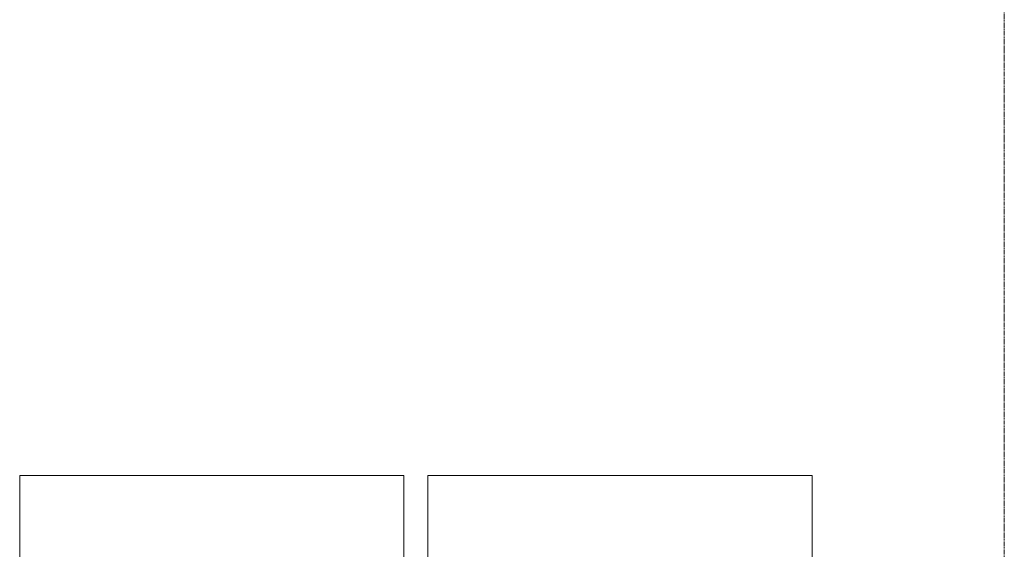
# Model space of a CAD drawing. Header units: millimetres. Extents: x -281 to 145437, y -16481 to 78869.
# Tile 164 of 256: x 27500 to 31600, y 33843 to 36049. Entities that reach past the tile are written whole.
import ezdxf

# ---------------------------------------------------------------- set-up
doc = ezdxf.new("R2010")
doc.units = ezdxf.units.MM
doc.linetypes.add('Grid Line', pattern=[12, 6, -2, 2, -2])
doc.linetypes.add('NLRS_Dash-0_6mm_Space-0_6mm_cpz', pattern=[1.2, 0.6, -0.6])
for name, color, linetype, lineweight in [('A--L$07A__Stramien', 1, 'Continuous', 5), ('A--L8__LosseInventaris', 1, 'Continuous', 5), ('Specialty Equipment', 1, 'Continuous', 5)]:
    doc.layers.add(name, color=color, linetype=linetype, lineweight=lineweight)

# ---------------------------------------------------------------- blocks, each defined once
blk = doc.blocks.new('NLRS_82_SE_LB_laboratorium apparaat space reservation_gen_cpz - lab apparaat_vloerniveau-57701500-L_80_ 11')
at = {"layer": 'A--L8__LosseInventaris', "linetype": 'NLRS_Dash-0_6mm_Space-0_6mm_cpz'}
for p, q in [((-800, 650), (800, 650)), ((-800, 650), (-800, -650)), ((800, 650), (800, -650)), ((-800, -650), (800, -650))]:
    blk.add_line(p, q, dxfattribs=at)
at = {"layer": 'Specialty Equipment'}
for p, q in [((800, 650), (-800, 650)), ((-800, 650), (-800, -650)), ((800, -650), (800, 650)), ((-800, -650), (800, -650))]:
    blk.add_line(p, q, dxfattribs=at)
blk = doc.blocks.new('NLRS_82_SE_LB_laboratorium apparaat space reservation_gen_cpz - lab apparaat_vloerniveau-57701519-L_80_ 11')
at = {"layer": 'A--L8__LosseInventaris', "linetype": 'NLRS_Dash-0_6mm_Space-0_6mm_cpz'}
for p, q in [((-800, 650), (800, 650)), ((-800, 650), (-800, -650)), ((800, 650), (800, -650)), ((-800, -650), (800, -650))]:
    blk.add_line(p, q, dxfattribs=at)
at = {"layer": 'Specialty Equipment'}
for p, q in [((800, 650), (-800, 650)), ((-800, 650), (-800, -650)), ((800, -650), (800, 650)), ((-800, -650), (800, -650))]:
    blk.add_line(p, q, dxfattribs=at)

msp = doc.modelspace()

# ---------------------------------------------------------------- linework, layer by layer
at = {"layer": 'A--L$07A__Stramien', "linetype": 'Grid Line'}
msp.add_line((31600, 64428.4), (31600, 5044.8), dxfattribs=at)

# ---------------------------------------------------------------- block references
at = {"layer": 'A--L8__LosseInventaris', "linetype": 'NLRS_Dash-0_6mm_Space-0_6mm_cpz', "rotation": 180}
for name, p in [('NLRS_82_SE_LB_laboratorium apparaat space reservation_gen_cpz - lab apparaat_vloerniveau-57701519-L_80_ 11', (28300, 33500)), ('NLRS_82_SE_LB_laboratorium apparaat space reservation_gen_cpz - lab apparaat_vloerniveau-57701500-L_80_ 11', (30000, 33500))]:
    msp.add_blockref(name, p, dxfattribs=at)

doc.saveas('drawing.dxf')
